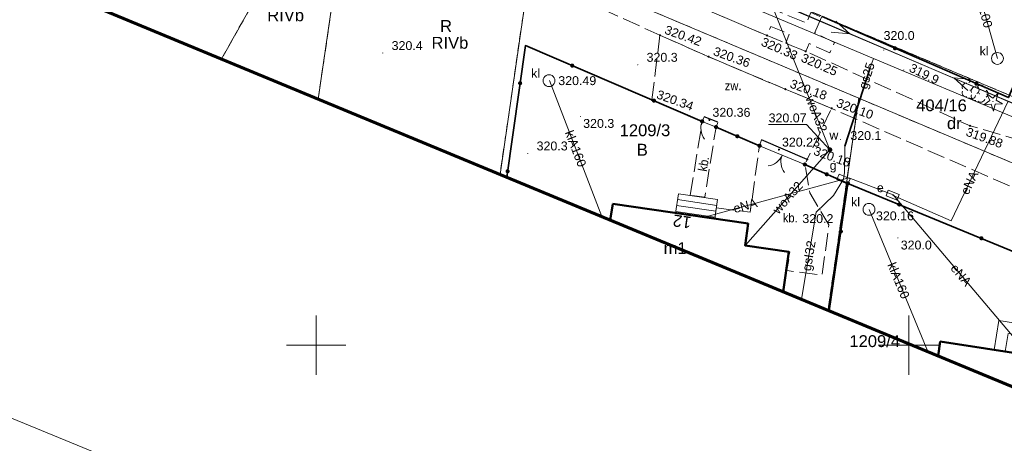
# Model space of a CAD drawing. Extents: x 6589191 to 6589689, y 5598567 to 5598886.
# Tile 4 of 12: x 6589325 to 6589408, y 5598692 to 5598727. Entities that reach past the tile are written whole.
import ezdxf
from ezdxf.enums import TextEntityAlignment as Align

# ---------------------------------------------------------------- set-up
doc = ezdxf.new("R2010")
doc.units = 0
doc.header["$LTSCALE"] = 0.5
for name, pattern in [('3 1', [4, 3, -1]), ('EGKK', [4, 3, -1]), ('PRZER1-1', [2, 1, -1]), ('PRZER3-1', [4, 3, -1])]:
    doc.linetypes.add(name, pattern=pattern)
doc.layers.get('0').update_dxf_attribs({"linetype": 'CONTINUOUS', "lineweight": 13})
doc.layers.get('Defpoints').update_dxf_attribs({"linetype": 'CONTINUOUS'})
for name, color, linetype, lineweight in [('-ZAKRES', 192, 'CONTINUOUS', 60), ('EGB', 7, 'CONTINUOUS', 20), ('EGBS', 7, 'CONTINUOUS', 18), ('EGBU', 7, 'CONTINUOUS', 50), ('EGBU_O', 7, 'CONTINUOUS', 50), ('EGDE', 7, 'CONTINUOUS', 18), ('EGDE_O', 7, 'CONTINUOUS', 18), ('EGPG', 7, 'CONTINUOUS', 18), ('GUPPRZ_O', 7, 'CONTINUOUS', 18), ('OTK', 7, 'CONTINUOUS', 20), ('OTK_O', 7, 'CONTINUOUS', 20), ('OTO', 7, 'CONTINUOUS', 20), ('OTOO', 7, 'CONTINUOUS', 35), ('OTRN', 7, 'CONTINUOUS', 13), ('OTRN_O', 7, 'CONTINUOUS', 13), ('OTRS', 7, 'CONTINUOUS', 20), ('OTRS_O', 7, 'CONTINUOUS', 20), ('PARSI', 7, 'CONTINUOUS', 20), ('SULO', 7, 'CONTINUOUS', 35)]:
    doc.layers.add(name, color=color, linetype=linetype, lineweight=lineweight)
for name, color, linetype, lineweight, true_color in [('EGKK', 7, 'PRZER3-1', 18, 0x24bc24), ('EGKK_O', 7, 'PRZER3-1', 18, 0x24bc24), ('EGUG', 7, 'PRZER1-1', 18, 0x008000), ('EGUG_O', 7, 'PRZER1-1', 18, 0x008000), ('OTZ', 7, 'CONTINUOUS', 18, 0x008000), ('SUEP', 1, 'CONTINUOUS', 18, 0xff0000), ('SUEP_O', 1, 'CONTINUOUS', 18, 0xff0000), ('SUES', 1, 'CONTINUOUS', 18, 0xff0000), ('SUES_O', 1, 'CONTINUOUS', 18, 0xff0000), ('SUGP', 7, 'CONTINUOUS', 18, 0xbfbf00), ('SUGP_O', 7, 'CONTINUOUS', 18, 0xbfbf00), ('SUGS', 7, 'CONTINUOUS', 18, 0xbfbf00), ('SUGS_O', 7, 'CONTINUOUS', 18, 0xbfbf00), ('SUKM', 7, 'CONTINUOUS', 18, 0x803300), ('SUKM_O', 7, 'CONTINUOUS', 18, 0x803300), ('SUKP', 7, 'CONTINUOUS', 18, 0x803300), ('SUKP_O', 7, 'CONTINUOUS', 18, 0x803300), ('SUWP', 5, 'CONTINUOUS', 18, 0x0000ff), ('SUWP_O', 5, 'CONTINUOUS', 18, 0x0000ff), ('SUWW', 5, 'CONTINUOUS', 18, 0x0000ff), ('SUWW_O', 5, 'CONTINUOUS', 18, 0x0000ff)]:
    doc.layers.add(name, color=color, linetype=linetype, lineweight=lineweight, true_color=true_color)
doc.styles.add('BDOT', font='arial.ttf', dxfattribs={"width": 0.9})
doc.styles.add('GEO-INFO', font='arial.ttf')
doc.linetypes.add('OTOO', pattern='A,7.5,[30,msgB.shx,S=1.28,R=0,X=0,Y=0],7.5', length=15)

# ---------------------------------------------------------------- blocks, each defined once
blk = doc.blocks.new('KOLO')
blk.add_hatch(color=0).paths.add_polyline_path([(-0.5, 0), (-0.482963, -0.12941), (-0.433013, -0.25), (-0.353553, -0.353553), (-0.25, -0.433013), (-0.12941, -0.482963), (0, -0.5), (0.12941, -0.482963), (0.25, -0.433013), (0.353553, -0.353553), (0.433013, -0.25), (0.482963, -0.12941), (0.5, 0), (0.482963, 0.12941), (0.433013, 0.25), (0.353553, 0.353553), (0.25, 0.433013), (0.12941, 0.482963), (0, 0.5), (-0.12941, 0.482963), (-0.25, 0.433013), (-0.353553, 0.353553), (-0.433013, 0.25), (-0.482963, 0.12941)])
blk = doc.blocks.new('SUEP1')
at = {"color": 0}
blk.add_lwpolyline([(-1.5, -1), (1.5, 0), (-1.5, 1)], dxfattribs=at)
blk = doc.blocks.new('OKRAG_PELNY')
at = {"color": 0}
blk.add_lwpolyline([(0, 0.5), (0.12941, 0.482963), (0.25, 0.433013), (0.353553, 0.353553), (0.433013, 0.25), (0.482963, 0.12941), (0.5, 0), (0.482963, -0.12941), (0.433013, -0.25), (0.353553, -0.353553), (0.25, -0.433013), (0.12941, -0.482963), (0, -0.5), (-0.12941, -0.482963), (-0.25, -0.433013), (-0.353553, -0.353553), (-0.433013, -0.25), (-0.482963, -0.12941), (-0.5, 0), (-0.482963, 0.12941), (-0.433013, 0.25), (-0.353553, 0.353553), (-0.25, 0.433013), (-0.12941, 0.482963)], close=True, dxfattribs=at)
blk = doc.blocks.new('SZAFA1')
at = {"color": 0}
blk.add_lwpolyline([(-1, -0.5), (-1, 0.5), (1, 0.5), (1, -0.5)], close=True, dxfattribs=at)
blk = doc.blocks.new('EPPGN')
blk.add_hatch(color=0).paths.add_polyline_path([(0, -0.09), (0.027812, -0.085595), (0.052901, -0.072812), (0.072812, -0.052901), (0.085595, -0.027812), (0.09, 0), (0.085595, 0.027812), (0.072812, 0.052901), (0.052901, 0.072812), (0.027812, 0.085595), (0, 0.09), (-0.027812, 0.085595), (-0.052901, 0.072812), (-0.072812, 0.052901), (-0.085595, 0.027812), (-0.09, 0), (-0.085595, -0.027812), (-0.072812, -0.052901), (-0.052901, -0.072812), (-0.027812, -0.085595)])
blk = doc.blocks.new('OTZL')
at = {"layer": 'OTZ', "color": 0, "lineweight": 18, "const_width": 0.1}
blk.add_lwpolyline([(-0.05, 0, 1), (0.05, 0, 1)], format="xyb", close=True, dxfattribs=at)
at = {"layer": 'OTZ', "color": 0, "lineweight": 18}
for centre, start, end in [((-0.647213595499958, 0.4702282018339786), 83.99999999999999, 204), ((0.247213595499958, 0.7608452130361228), 12, 132), ((0.8, 0), 300.0000000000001, 59.99999999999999), ((-0.647213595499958, -0.4702282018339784), 156, 275.9999999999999), ((0.2472135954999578, -0.7608452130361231), 227.9999999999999, 348)]:
    blk.add_arc(centre, 0.7, start, end, dxfattribs=at)
blk = doc.blocks.new('OTZG')
at = {"layer": 'OTZ', "color": 0, "lineweight": 18}
for p, q in [((-1.526718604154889, -0.5971666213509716, 0.5), (-0.5471459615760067, 0.1405727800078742, 0.5)), ((-1.039721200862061, 1.267461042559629, 0.5), (-0.03538474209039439, 0.5638061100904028, 0.5)), ((-0.5471459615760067, 0.1405727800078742, 0.5), (-1.039721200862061, 1.267461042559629, 0.5)), ((-0.03538474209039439, 0.5638061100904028, 0.5), (0.8841355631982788, 1.3805006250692, 0.5)), ((0.8841355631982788, 1.3805006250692, 0.5), (0.5252769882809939, 0.20787855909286, 0.5)), ((0.5252769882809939, 0.20787855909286, 0.5), (1.586147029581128, -0.4142647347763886, 0.5)), ((-0.3027700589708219, -0.4769273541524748, 0.5), (-1.526718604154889, -0.5971666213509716, 0.5)), ((0.09615721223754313, -1.636530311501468, 0.5), (-0.3027700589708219, -0.4769273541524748, 0.5)), ((0.3600237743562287, -0.435330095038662, 0.5), (0.09615721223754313, -1.636530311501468, 0.5)), ((1.586147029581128, -0.4142647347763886, 0.5), (0.3600237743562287, -0.435330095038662, 0.5))]:
    blk.add_line(p, q, dxfattribs=at)
at = {"layer": 'OTZ', "color": 0, "lineweight": 18, "const_width": 0.1}
blk.add_lwpolyline([(-0.05, 0, 1), (0.05, 0, 1)], format="xyb", close=True, dxfattribs=at)
blk = doc.blocks.new('OTRS')
at = {"layer": 'OTRS', "color": 1, "lineweight": -3, "const_width": 0.18}
blk.add_lwpolyline([(-0.08999999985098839, 0, 1), (0.08999999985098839, 0, 1)], format="xyb", close=True, dxfattribs=at)
at = {"layer": 'OTRS_O', "color": 0, "style": 'BDOT'}
blk.add_attdef('RZEDNA', (0.5138805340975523, 0.5151789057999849), '', height=1.5, dxfattribs=at)
blk = doc.blocks.new('oto')
at = {"layer": 'OTO', "color": 0, "const_width": 0.35}
blk.add_lwpolyline([(-0.175, 0, 1), (0.175, 0, 1)], format="xyb", close=True, dxfattribs=at)
blk = doc.blocks.new('OTOB')
at = {"layer": 'OTO', "color": 0, "lineweight": 18}
for centre, start, end in [((-0.0004391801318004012, 2.999999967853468), 209.9347383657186, 270.0083877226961), ((0.0182178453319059, -2.99994468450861), 90.34793735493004, 149.9343101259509)]:
    blk.add_arc(centre, 3, start, end, dxfattribs=at)
blk = doc.blocks.new('OTOFP')
at = {"layer": 'OTO', "color": 0, "lineweight": 18}
blk.add_arc((5.51091059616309e-16, 3), 3, 270, 330.0000000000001, dxfattribs=at)
blk = doc.blocks.new('mzsk')
at = {"layer": 'PARSI', "color": 0}
for p, q in [((0, -5), (0, 5)), ((5, 0), (-5, 0))]:
    blk.add_line(p, q, dxfattribs=at)

msp = doc.modelspace()

# ---------------------------------------------------------------- linework, layer by layer
at = {"layer": '-ZAKRES'}
msp.add_lwpolyline([(6589657.889832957, 5598639.703909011), (6589229.72859401, 5598817.984721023), (6589214.489623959, 5598776.888272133), (6589638.27004498, 5598601.515391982)], close=True, dxfattribs=at)
at = {"color": 7, "linetype": 'Continuous', "lineweight": 13, "elevation": 100, "flags": 128}
for points in [[(6589400, 5598700.118588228), (6589400, 5598702.5)], [(6589400.286562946, 5598700), (6589402.5, 5598700)]]:
    msp.add_lwpolyline(points, dxfattribs=at)
at = {"layer": 'Defpoints', "lineweight": 18, "flags": 128}
msp.add_lwpolyline([(6589191.279130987, 5598748.499539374), (6589632.737161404, 5598567.10459339)], dxfattribs=at)
at = {"layer": 'EGB', "lineweight": 18}
for p, q in [((6589380.4755252, 5598712.260427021), (6589383.785648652, 5598711.77535786)), ((6589380.328575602, 5598711.271281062), (6589383.635164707, 5598710.78672983)), ((6589380.402050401, 5598711.765854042), (6589383.71040668, 5598711.281043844))]:
    msp.add_line(p, q, dxfattribs=at)
at = {"layer": 'EGB', "lineweight": 18, "flags": 128}
msp.add_lwpolyline([(6589380.308398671, 5598711.135466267), (6589380.549, 5598712.755), (6589383.860890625, 5598712.269671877), (6589383.614712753, 5598710.65236749)], close=True, dxfattribs=at)
at = {"layer": 'EGBS', "color": 7, "linetype": 'Continuous', "lineweight": 18, "elevation": 10.18}
msp.add_lwpolyline([(6589407.2, 5598699.6), (6589407.58, 5598702.07), (6589412.37, 5598701.33), (6589411.99, 5598698.86), (6589411.05, 5598699), (6589411.29, 5598700.54), (6589408.37, 5598700.99), (6589408.13, 5598699.46)], close=True, dxfattribs=at)
at = {"layer": 'EGBU', "color": 7, "linetype": 'Continuous', "lineweight": 50, "elevation": 10.18}
for points in [[(6589374.809090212, 5598710.543332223), (6589375.01, 5598711.91)], [(6589375.01, 5598711.91), (6589386.43, 5598710.24), (6589386.19, 5598708.39), (6589389.88, 5598707.85), (6589389.402633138, 5598704.504092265)], [(6589402.46208567, 5598699.099704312), (6589402.65, 5598700.31)], [(6589402.65, 5598700.31), (6589414.1, 5598698.53), (6589413.83, 5598696.69), (6589417.52, 5598696.11), (6589417.041693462, 5598693.066231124)]]:
    msp.add_lwpolyline(points, dxfattribs=at)
at = {"layer": 'EGDE', "color": 7, "linetype": 'Continuous', "lineweight": 18, "elevation": 10.22}
for points in [[(6589388.804285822, 5598751.747656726), (6589380.81, 5598732.72), (6589408.45, 5598721.08), (6589416.499312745, 5598740.215805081)], [(6589352.83, 5598739.08), (6589350.168565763, 5598720.740310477)], [(6589365.509596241, 5598714.391738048), (6589368.13, 5598732.46), (6589352.83, 5598739.08), (6589350.168565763, 5598720.740310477)], [(6589395.77, 5598720.81), (6589368.13, 5598732.46), (6589365.509596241, 5598714.391738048)], [(6589393.181759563, 5598702.940177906), (6589395.77, 5598720.81)], [(6589423.43, 5598709.17), (6589420.11, 5598710.56), (6589395.77, 5598720.81), (6589393.181759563, 5598702.940177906)]]:
    msp.add_lwpolyline(points, dxfattribs=at)
msp.add_lwpolyline([(6589352.83, 5598739.08), (6589368.13, 5598732.46), (6589395.77, 5598720.81), (6589420.11, 5598710.56), (6589423.43, 5598709.17), (6589425.19, 5598708.43), (6589444.18, 5598700.48), (6589451.09, 5598697.59), (6589463.28, 5598692.49), (6589482.19, 5598684.58), (6589489.46, 5598681.53), (6589491.39, 5598686.15), (6589463.75, 5598697.79), (6589436.1, 5598709.44), (6589408.45, 5598721.08), (6589380.81, 5598732.72), (6589353.16, 5598744.37)], close=True, dxfattribs=at)
at = {"layer": 'EGKK', "linetype": 'EGKK', "lineweight": 18, "ltscale": 0.5, "elevation": 10.06}
for points in [[(6589342.008294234, 5598724.117272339), (6589350.85746084, 5598739.8219395), (6589332.80714131, 5598746.61128251), (6589313.78275108, 5598755.36635217), (6589311.082301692, 5598736.915363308)], [(6589350.168565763, 5598720.740310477), (6589352.83, 5598739.08), (6589350.85746084, 5598739.8219395), (6589342.008294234, 5598724.117272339)], [(6589350.168565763, 5598720.740310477), (6589352.83, 5598739.08), (6589368.13, 5598732.46), (6589365.509596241, 5598714.391738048)]]:
    msp.add_lwpolyline(points, dxfattribs=at)
at = {"layer": 'EGUG', "linetype": 'EGKK', "lineweight": 18, "ltscale": 0.5, "elevation": 10.08}
for points in [[(6589350.168565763, 5598720.740310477), (6589352.83, 5598739.08), (6589350.85746084, 5598739.8219395), (6589332.80714131, 5598746.61128251), (6589313.78275108, 5598755.36635217), (6589311.082301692, 5598736.915363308)], [(6589380.81, 5598732.72), (6589408.45, 5598721.08), (6589416.499312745, 5598740.215805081)], [(6589350.168565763, 5598720.740310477), (6589352.83, 5598739.08), (6589368.13, 5598732.46), (6589365.509596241, 5598714.391738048)], [(6589393.181759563, 5598702.940177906), (6589395.77, 5598720.81), (6589368.13, 5598732.46), (6589365.509596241, 5598714.391738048)], [(6589423.43, 5598709.17), (6589420.11, 5598710.56), (6589395.77, 5598720.81), (6589393.181759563, 5598702.940177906)]]:
    msp.add_lwpolyline(points, dxfattribs=at)
msp.add_lwpolyline([(6589436.1, 5598709.44), (6589463.75, 5598697.79), (6589491.39, 5598686.15), (6589489.46, 5598681.53), (6589482.19, 5598684.58), (6589463.28, 5598692.49), (6589451.09, 5598697.59), (6589444.18, 5598700.48), (6589425.19, 5598708.43), (6589423.43, 5598709.17), (6589420.11, 5598710.56), (6589395.77, 5598720.81), (6589368.13, 5598732.46), (6589352.83, 5598739.08), (6589353.16, 5598744.37), (6589380.81, 5598732.72), (6589408.45, 5598721.08)], close=True, dxfattribs=at)
at = {"layer": 'GUPPRZ_O', "color": 7, "linetype": 'Continuous', "lineweight": 9, "elevation": 10.8, "flags": 128}
msp.add_lwpolyline([(6589388.16372199, 5598718.599770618), (6589391.366903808, 5598718.599770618), (6589393.34, 5598716.47)], dxfattribs=at)
at = {"layer": 'OTK', "linetype": '3 1', "lineweight": 18, "flags": 128}
for points in [[(6589229.915, 5598785.017), (6589233.074, 5598786.276), (6589235.602, 5598786.053), (6589245.463, 5598782.544), (6589251.44, 5598780.319), (6589259.341, 5598777.132), (6589273.734, 5598771.245), (6589279.644, 5598768.925), (6589291.511, 5598764.019), (6589301.492, 5598759.939), (6589307.239, 5598757.616), (6589319.18, 5598752.52), (6589328.808, 5598748.111), (6589334.381, 5598745.726), (6589346.144, 5598740.689), (6589355.347, 5598736.753), (6589361.948, 5598733.833), (6589378.996, 5598726.118), (6589383.094, 5598724.311), (6589389.572, 5598721.571), (6589393.485, 5598719.95), (6589410.864, 5598712.386), (6589418.881, 5598709.115), (6589435.823, 5598702.796), (6589439.961, 5598701.135), (6589445.524, 5598699.028), (6589447.411, 5598698.44), (6589458.486, 5598694.41), (6589465.74, 5598690.962310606), (6589469.297, 5598689.193), (6589473.724, 5598686.697), (6589478.254, 5598683.345), (6589480.509, 5598680.026), (6589481.302, 5598676.197), (6589481.208, 5598670.016), (6589484.282, 5598669.992), (6589484.302, 5598672.2), (6589486.242, 5598675.747), (6589489.231, 5598678.716), (6589490.844, 5598679.406), (6589495.405, 5598678.684), (6589501.856, 5598676.785), (6589509.173, 5598674.188), (6589523.05, 5598668.747), (6589528.527, 5598666.317), (6589534.45, 5598663.868), (6589540.181, 5598660.966), (6589544.399, 5598658.387), (6589549.08, 5598653.926), (6589554.657, 5598651.058), (6589562.247, 5598647.92), (6589564.28, 5598651.186), (6589568.699, 5598650.051), (6589572.94, 5598648.91), (6589575.788, 5598648.948), (6589578.262, 5598649.862), (6589581.694, 5598653.017), (6589583.732, 5598656.161), (6589586.11, 5598662.887), (6589583.958065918, 5598663.481263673), (6589583.287, 5598660.363), (6589581.51, 5598656.254), (6589578.633, 5598652.972), (6589575.396, 5598651.455), (6589572.397, 5598651.723), (6589558.426, 5598657.629), (6589557.567, 5598658.009), (6589554.259, 5598659.337), (6589550.408, 5598660.918), (6589546.428, 5598662.321), (6589540.98, 5598664.469), (6589530.557, 5598668.746), (6589529.203, 5598669.221), (6589526.235, 5598670.485), (6589522.254, 5598672.193), (6589509.653, 5598677.144), (6589498.489, 5598681.933), (6589494.612, 5598683.419), (6589487.681, 5598686.234), (6589474.48, 5598691.401), (6589470.701, 5598692.908), (6589466.849, 5598694.544), (6589457.895, 5598698.083), (6589446.743, 5598702.664), (6589441.216, 5598704.868), (6589418.41, 5598713.614), (6589414.815, 5598715.084), (6589410.941, 5598716.793), (6589405.157, 5598718.486), (6589391.297421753, 5598724.757273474), (6589388.03, 5598726.098), (6589380.251, 5598729.408), (6589373.555, 5598732.528), (6589364.06, 5598736.773), (6589358.707556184, 5598739.094264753), (6589354.869, 5598740.758), (6589345.353, 5598745.174), (6589336.420377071, 5598749.346823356), (6589332.262, 5598751.197), (6589328.662, 5598752.657), (6589321.042, 5598755.958), (6589308.727290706, 5598761.232678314), (6589304.845903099, 5598762.833612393), (6589300.834, 5598764.467), (6589281.332, 5598772.867), (6589264.712, 5598779.738), (6589253.321399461, 5598784.657398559), (6589250.479, 5598785.909), (6589245.471, 5598788.017), (6589235.883, 5598791.827), (6589233.621, 5598792.335), (6589231.237, 5598793.998)], [(6589392.634, 5598727.634), (6589392.056908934, 5598726.340230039), (6589393.722, 5598725.494), (6589393.327, 5598724.629), (6589391.583, 5598725.42), (6589391.297421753, 5598724.757273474), (6589389.617218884, 5598725.437431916), (6589389.921, 5598726.228), (6589388.349735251, 5598726.858708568), (6589388.03, 5598726.098), (6589380.251, 5598729.408), (6589381.602785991, 5598732.346597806), (6589384.027, 5598731.326), (6589383.661, 5598730.465), (6589387.486, 5598728.756), (6589391.366882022, 5598727.130067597), (6589391.734, 5598728.022666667)], [(6589378.996, 5598726.118), (6589378.313898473, 5598720.670125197), (6589382.559334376, 5598718.855440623), (6589382.73528563, 5598719.243080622), (6589383.889366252, 5598718.785659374), (6589383.72721875, 5598718.376996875), (6589387.396, 5598716.809), (6589387.57, 5598717.31), (6589391.421, 5598715.651), (6589393.485, 5598719.95), (6589389.572, 5598721.571), (6589383.094, 5598724.311)], [(6589381.56, 5598712.64), (6589382.559334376, 5598718.855440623), (6589382.73528563, 5598719.243080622), (6589383.889366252, 5598718.785659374), (6589383.72721875, 5598718.376996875), (6589382.784, 5598712.468)], [(6589383.753410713, 5598711.56369866), (6589386.611, 5598711.202), (6589387.396, 5598716.809), (6589387.57, 5598717.31), (6589391.421, 5598715.651), (6589391.22, 5598715.224), (6589391.643, 5598712.847), (6589393.246, 5598710.132), (6589392.678, 5598705.903), (6589389.712297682, 5598706.287304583), (6589389.957388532, 5598707.849711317), (6589386.204924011, 5598708.402977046), (6589386.438412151, 5598710.236231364), (6589383.614712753, 5598710.65236749)]]:
    msp.add_lwpolyline(points, close=True, dxfattribs=at)
at = {"layer": 'OTK', "lineweight": 25, "flags": 128}
for points in [[(6589383.889366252, 5598718.785659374), (6589382.73528563, 5598719.243080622)], [(6589391.421, 5598715.651), (6589387.57, 5598717.31)]]:
    msp.add_lwpolyline(points, dxfattribs=at)
at = {"layer": 'OTO', "linetype": 'OTOO', "lineweight": 35, "flags": 128}
for points in [[(6589378.313898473, 5598720.670125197), (6589382.559334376, 5598718.855440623)], [(6589387.396, 5598716.809), (6589383.72721875, 5598718.376996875)]]:
    msp.add_lwpolyline(points, dxfattribs=at)
at = {"layer": 'OTO', "lineweight": 18}
for points in [[(6589382.559334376, 5598718.855440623), (6589383.72721875, 5598718.376996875)], [(6589387.396, 5598716.809), (6589391.22, 5598715.224)]]:
    msp.add_lwpolyline(points, dxfattribs=at)
at = {"layer": 'OTOO', "color": 7, "linetype": 'Continuous', "lineweight": 35, "elevation": 10.18}
for points in [[(6589392.69, 5598727.69), (6589408.39, 5598720.86), (6589416.518589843, 5598740.207778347)], [(6589382.559334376, 5598718.855440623), (6589367.65, 5598725.25), (6589366.073750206, 5598714.15827444)], [(6589383.72721875, 5598718.376996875), (6589387.396, 5598716.809)], [(6589394.86, 5598713.63), (6589391.22, 5598715.224)], [(6589394.86, 5598713.63), (6589393.270613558, 5598702.903407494)], [(6589410.425050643, 5598707.221386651), (6589394.86, 5598713.63)]]:
    msp.add_lwpolyline(points, dxfattribs=at)
at = {"layer": 'SUEP', "linetype": 'Continuous', "lineweight": 18, "elevation": 10.14}
for points in [[(6589491.72, 5598686.76), (6589464.6, 5598697.82), (6589436.83, 5598709.22), (6589408.38, 5598720.56), (6589381.22, 5598732.12), (6589352.93, 5598743.89), (6589325.4, 5598755.46), (6589297.83, 5598767.14), (6589270.09, 5598778.92)], [(6589408.38, 5598720.56), (6589403.56, 5598710.48), (6589398.63, 5598712.64)], [(6589398.67, 5598712.67), (6589394.92, 5598714.1), (6589382.759524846, 5598710.776750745)], [(6589398.67, 5598712.67), (6589410.119641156, 5598699.148780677)]]:
    msp.add_lwpolyline(points, dxfattribs=at)
at = {"layer": 'SUGP', "linetype": 'Continuous', "lineweight": 18, "elevation": 10.14}
for points in [[(6589381.88, 5598729.44), (6589382.1, 5598729.98), (6589382.49, 5598730.23), (6589383.22, 5598729.96), (6589397.02, 5598724.16), (6589408.69, 5598719.27), (6589423.77, 5598712.95), (6589436.59, 5598707.21), (6589450.76, 5598701.65), (6589465.26, 5598695.62), (6589487.64, 5598686.6)], [(6589397.02, 5598724.16), (6589396.73, 5598723.36), (6589394.59, 5598716.76), (6589394.58, 5598714.56)], [(6589394.58, 5598714.56), (6589394.48, 5598713.99)], [(6589394.48, 5598713.99), (6589393.64, 5598712.6), (6589392.17, 5598711.2), (6589390.947465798, 5598703.86479479)]]:
    msp.add_lwpolyline(points, dxfattribs=at)
at = {"layer": 'SUKP', "linetype": 'Continuous', "lineweight": 18, "elevation": 10.14}
for points in [[(6589403.52586157, 5598734.56712412), (6589405.13, 5598732.48), (6589407.47, 5598724.16)], [(6589369.67, 5598722.29), (6589374.107294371, 5598710.833756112)], [(6589396.65, 5598711.43), (6589401.610653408, 5598699.45205218)]]:
    msp.add_lwpolyline(points, dxfattribs=at)
at = {"layer": 'SULO', "color": 7, "linetype": 'Continuous', "lineweight": 35, "elevation": 10.12}
msp.add_lwpolyline([(6589396.73, 5598723.36), (6589394.59, 5598716.76)], dxfattribs=at)
at = {"layer": 'SUWP', "linetype": 'Continuous', "lineweight": 18, "elevation": 10.14}
for points in [[(6589253.22, 5598785.73), (6589277.85, 5598774.7), (6589305.68, 5598763.18), (6589333.37, 5598751.53), (6589359.97, 5598740.62), (6589388, 5598729.29), (6589388.23, 5598729.19), (6589415.26, 5598717.58), (6589415.67, 5598717.4), (6589435.86, 5598708.72), (6589442.31, 5598706.13), (6589442.99, 5598705.83), (6589465.95, 5598696.55), (6589470.91, 5598694.52), (6589498.32, 5598683.33), (6589525.99, 5598672.2), (6589542.2, 5598665.66), (6589576.49, 5598651.09), (6589576.15, 5598648.12), (6589573.418573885, 5598628.352850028)], [(6589393.34, 5598716.47), (6589388.23, 5598729.19)], [(6589386.19, 5598708.39), (6589393.34, 5598716.47)]]:
    msp.add_lwpolyline(points, dxfattribs=at)

# ---------------------------------------------------------------- block references
at = {"layer": 'EGPG', "color": 7, "lineweight": 18, "xscale": 0.5, "yscale": 0.5}
msp.add_blockref('EPPGN', (6589395.77, 5598720.81, 10.24), dxfattribs=at)
at = {"layer": 'OTO', "lineweight": 18, "xscale": 0.5, "yscale": 0.5, "zscale": 0.5}
for name, p, rotation in [('OTOFP', (6589382.559334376, 5598718.855440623), 247.7227039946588), ('OTOB', (6589389.308, 5598716.0165), 67.48660694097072)]:
    msp.add_blockref(name, p, dxfattribs=dict(at, rotation=rotation))
for p in [(6589382.559334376, 5598718.855440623), (6589383.72721875, 5598718.376996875), (6589387.396, 5598716.809), (6589391.22, 5598715.224)]:
    msp.add_blockref('oto', p, dxfattribs=at)
at = {"layer": 'OTOO', "color": 7, "lineweight": 35, "xscale": 0.35, "yscale": 0.35}
for p in [(6589398.820126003, 5598725.023199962, 10.18), (6589371.596341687, 5598723.559838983, 10.18), (6589367.198792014, 5598722.074947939, 10.18), (6589405.697524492, 5598722.031312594, 10.18), (6589378.49064289, 5598720.607109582, 10.18), (6589385.525, 5598717.605, 10.18), (6589366.143565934, 5598714.649552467, 10.18), (6589393.07, 5598714.399999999, 10.18), (6589394.86, 5598713.63, 10.18), (6589394.86, 5598713.63, 10.18), (6589394.86, 5598713.63, 10.18), (6589399.181259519, 5598711.854899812, 10.18), (6589394.258938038, 5598709.573499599, 10.18), (6589406.118740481, 5598709.005100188, 10.18)]:
    msp.add_blockref('KOLO', p, dxfattribs=at)
at = {"layer": 'OTRN', "color": 7, "lineweight": 13, "xscale": 0.09, "yscale": 0.09}
for p in [(6589355.61, 5598724.62, 10.08), (6589397.88, 5598724.87, 10.08), (6589377.12, 5598723.63, 10.08), (6589399.57, 5598723.19, 10.08), (6589394.22, 5598717.33, 10.08), (6589367.84, 5598716.16, 10.08)]:
    msp.add_blockref('KOLO', p, dxfattribs=at)
at = {"layer": 'OTRN', "color": 7, "lineweight": 13, "xscale": 0.09, "yscale": 0.09, "rotation": 269.9999974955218}
for p in [(6589372.29, 5598719.28, 10.08), (6589392.52, 5598711.4, 10.08), (6589399.08, 5598709.03, 10.08)]:
    msp.add_blockref('KOLO', p, dxfattribs=at)
at = {"layer": 'OTRS'}
ref = msp.add_blockref('OTRS', (6589378.996, 5598726.118, 320.421), dxfattribs=dict(at, xscale=0.5, yscale=0.5, zscale=0.5))
ref.add_attrib('RZEDNA', '320.42', (6589379.324944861, 5598726.27345387, 320.421), dxfattribs={"layer": 'OTRS_O', "color": 0, "height": 0.7499999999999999, "rotation": 340.2223486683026, "style": 'BDOT'})
ref = msp.add_blockref('OTRS', (6589388.03, 5598726.098, 320.327), dxfattribs=dict(at, xscale=0.5, yscale=0.5, zscale=0.5))
ref.add_attrib('RZEDNA', '320.33', (6589387.460074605, 5598725.278532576, 320.327), dxfattribs={"layer": 'OTRS_O', "color": 0, "height": 0.7500000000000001, "rotation": 336.764308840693, "style": 'BDOT'})
ref = msp.add_blockref('OTRS', (6589383.094, 5598724.311, 320.362), dxfattribs=dict(at, xscale=0.5, yscale=0.5, zscale=0.5))
ref.add_attrib('RZEDNA', '320.36', (6589383.422944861, 5598724.46645387, 320.362), dxfattribs={"layer": 'OTRS_O', "color": 0, "height": 0.7499999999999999, "rotation": 340.2223486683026, "style": 'BDOT'})
ref = msp.add_blockref('OTRS', (6589391.297421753, 5598724.757273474, 320.25), dxfattribs=dict(at, xscale=0.5, yscale=0.5, zscale=0.5))
ref.add_attrib('RZEDNA', '320.25', (6589390.82930722, 5598723.932438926, 320.25), dxfattribs={"layer": 'OTRS_O', "color": 0, "height": 0.7500000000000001, "rotation": 336.764308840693, "style": 'BDOT'})
ref = msp.add_blockref('OTRS', (6589389.572, 5598721.571, 320.176), dxfattribs=dict(at, xscale=0.5, yscale=0.5, zscale=0.5))
ref.add_attrib('RZEDNA', '320.18', (6589389.900944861, 5598721.726453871, 320.176), dxfattribs={"layer": 'OTRS_O', "color": 0, "height": 0.7499999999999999, "rotation": 340.2223486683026, "style": 'BDOT'})
ref = msp.add_blockref('OTRS', (6589378.313898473, 5598720.670125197, 320.336), dxfattribs=dict(at, xscale=0.5, yscale=0.5, zscale=0.5))
ref.add_attrib('RZEDNA', '320.34', (6589378.642843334, 5598720.825579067, 320.336), dxfattribs={"layer": 'OTRS_O', "color": 0, "height": 0.7499999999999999, "rotation": 340.2223486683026, "style": 'BDOT'})
at = {"layer": 'OTRS', "xscale": 0.5, "yscale": 0.5, "zscale": 0.5}
for p, values in [((6589383.171, 5598718.986, 320.356), {'RZEDNA': '320.36'}), ((6589389.034, 5598716.479, 320.23), {'RZEDNA': '320.23'})]:
    msp.add_blockref('OTRS', p, dxfattribs=at).add_auto_attribs(values)
at = {"layer": 'OTRS'}
ref = msp.add_blockref('OTRS', (6589393.485, 5598719.95, 320.096), dxfattribs=dict(at, xscale=0.5, yscale=0.5, zscale=0.5))
ref.add_attrib('RZEDNA', '320.10', (6589393.813944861, 5598720.10545387, 320.096), dxfattribs={"layer": 'OTRS_O', "color": 0, "height": 0.7499999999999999, "rotation": 340.2223486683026, "style": 'BDOT'})
ref = msp.add_blockref('OTRS', (6589405.157, 5598718.486, 319.876), dxfattribs=dict(at, xscale=0.5, yscale=0.5, zscale=0.5))
ref.add_attrib('RZEDNA', '319.88', (6589404.743727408, 5598717.672822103, 319.876), dxfattribs={"layer": 'OTRS_O', "color": 0, "height": 0.7499999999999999, "rotation": 340.2223486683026, "style": 'BDOT'})
ref = msp.add_blockref('OTRS', (6589391.421, 5598715.651, 320.182), dxfattribs=dict(at, xscale=0.5, yscale=0.5, zscale=0.5))
ref.add_attrib('RZEDNA', '320.18', (6589391.888115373, 5598716.071945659, 320.182), dxfattribs={"layer": 'OTRS_O', "color": 0, "height": 0.7499999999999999, "rotation": 340.2223486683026, "style": 'BDOT'})
at = {"layer": 'OTZ', "lineweight": 18, "xscale": 0.5, "yscale": 0.5, "zscale": 0.5}
for name, p in [('OTZL', (6589405.167410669, 5598721.496367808, 319.905)), ('OTZL', (6589405.933410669, 5598721.193367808, 319.873)), ('OTZG', (6589407.093, 5598720.539, 320.416))]:
    msp.add_blockref(name, p, dxfattribs=at)
at = {"layer": 'PARSI', "xscale": 0.5, "yscale": 0.5, "zscale": 0.5}
for p in [(6589350, 5598700), (6589400, 5598700)]:
    msp.add_blockref('mzsk', p, dxfattribs=at)
at = {"layer": 'SUEP', "lineweight": 18, "xscale": 0.5, "yscale": 0.5}
for p, rotation in [((6589394.331759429, 5598726.539295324, 10.15), 336.9441388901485), ((6589404.469475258, 5598722.224420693, 10.15), 156.9441388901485)]:
    msp.add_blockref('SUEP1', p, dxfattribs=dict(at, rotation=rotation))
at = {"layer": 'SUES', "lineweight": 18, "xscale": 0.5, "yscale": 0.5, "rotation": 338.4134791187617}
msp.add_blockref('SZAFA1', (6589398.63, 5598712.64, 10.16), dxfattribs=at)
at = {"layer": 'SUGS', "lineweight": 18, "xscale": 0.5, "yscale": 0.5, "rotation": 337.1236593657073}
msp.add_blockref('SZAFA1', (6589394.48, 5598713.99, 10.16), dxfattribs=at)
at = {"layer": 'SUKM', "lineweight": 18}
for p in [(6589407.47, 5598724.16, 10.16), (6589369.64, 5598722.29, 10.16), (6589396.63, 5598711.44, 10.16)]:
    msp.add_blockref('OKRAG_PELNY', p, dxfattribs=at)
at = {"layer": 'SUWW', "lineweight": 18, "xscale": 0.4, "yscale": 0.4, "rotation": 269.9999974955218}
msp.add_blockref('KOLO', (6589393.34, 5598716.47, 10.16), dxfattribs=at)

# ---------------------------------------------------------------- texts
at = {"layer": 'EGBU_O', "color": 7, "linetype": 'Continuous', "lineweight": 0, "style": 'GEO-INFO'}
msp.add_text('12', height=1, rotation=171.6803399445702, dxfattribs=at).set_placement((6589380.796372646, 5598709.915995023, 10.8), align=Align.TOP_CENTER)
msp.add_text('m1', height=1, dxfattribs=at).set_placement((6589380.276928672, 5598708.175191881, 10.8), align=Align.MIDDLE_CENTER)
at = {"layer": 'EGDE_O', "color": 7, "linetype": 'Continuous', "lineweight": 0, "style": 'GEO-INFO'}
for s, p in [('404/16', (6589402.751061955, 5598720.22817302, 10.81)), ('1209/3', (6589377.734657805, 5598718.128054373, 10.81)), ('1209/4', (6589397.11544721, 5598700.3560679, 10.81))]:
    msp.add_text(s, height=1, dxfattribs=at).set_placement(p, align=Align.MIDDLE)
at = {"layer": 'EGKK_O', "linetype": 'Continuous', "lineweight": 0, "style": 'GEO-INFO'}
for p in [(6589347.419147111, 5598727.799022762, 10.8), (6589361.276520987, 5598725.481013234, 10.8)]:
    msp.add_text('RIVb', height=1, dxfattribs=at).set_placement(p, align=Align.MIDDLE_CENTER)
at = {"layer": 'EGUG_O', "linetype": 'Continuous', "lineweight": 0, "style": 'GEO-INFO'}
msp.add_text('R', height=1, dxfattribs=at).set_placement((6589360.950014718, 5598726.892575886, 10.8), align=Align.MIDDLE_CENTER)
for s, p in [('dr', (6589403.832297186, 5598718.720914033, 10.8)), ('B', (6589377.509490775, 5598716.469217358, 10.8))]:
    msp.add_text(s, height=1, dxfattribs=at).set_placement(p, align=Align.MIDDLE)
at = {"layer": 'OTK_O', "char_height": 0.75, "attachment_point": 5, "style": 'BDOT'}
for s, insert in [('zw.', (6589385.172097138, 5598721.861751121)), ('kb.', (6589389.989251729, 5598710.720292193))]:
    msp.add_mtext(s, dxfattribs=dict(at, insert=insert))
at = {"layer": 'OTK_O', "insert": (6589382.682566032, 5598715.273527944), "char_height": 0.75, "attachment_point": 5, "rotation": 80.27242143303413, "style": 'BDOT'}
msp.add_mtext('kb.', dxfattribs=at)
at = {"layer": 'OTRN_O', "color": 7, "linetype": 'Continuous', "lineweight": 0, "style": 'GEO-INFO'}
for s, p in [('320.0', (6589397.86451678, 5598725.71907382, 10.8)), ('320.4', (6589356.36, 5598724.87, 10.8)), ('320.3', (6589377.87, 5598723.88, 10.8)), ('320.1', (6589395.05926775, 5598717.286097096, 10.8)), ('320.3', (6589368.59, 5598716.41, 10.8))]:
    msp.add_text(s, height=0.75, dxfattribs=at).set_placement(p)
msp.add_text('319.9', height=0.75, rotation=333.7704121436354, dxfattribs=at).set_placement((6589399.95389933, 5598723.10718121, 10.8))
for s, p in [('320.3', (6589372.52, 5598719.06, 10.8)), ('320.2', (6589391.010407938, 5598711.036387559, 10.8)), ('320.0', (6589399.31, 5598708.81, 10.8))]:
    msp.add_text(s, height=0.75, dxfattribs=at).set_placement(p, align=Align.TOP_LEFT)
at = {"layer": 'SUEP_O', "linetype": 'Continuous', "lineweight": 0, "style": 'GEO-INFO'}
for rotation, p in [(64.44405423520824, (6589405.10464467, 5598713.68119748, 10.8)), (15.29999621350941, (6589386.190065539, 5598711.746896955, 10.8)), (310.2999953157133, (6589404.4, 5598705.91, 10.8))]:
    msp.add_text('eNA', height=0.75, rotation=rotation, dxfattribs=at).set_placement(p, align=Align.MIDDLE)
at = {"layer": 'SUES_O', "linetype": 'Continuous', "lineweight": 0, "style": 'GEO-INFO'}
msp.add_text('e', height=0.75, dxfattribs=at).set_placement((6589397.88, 5598712.89, 10.8), align=Align.RIGHT)
at = {"layer": 'SUGP_O', "linetype": 'Continuous', "lineweight": 0, "style": 'GEO-INFO'}
msp.add_text('gs25', height=0.75, rotation=72.03509915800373, dxfattribs=at).set_placement((6589396.53309146, 5598722.67927439, 10.8), align=Align.MIDDLE)
msp.add_text('gsI32', height=0.75, rotation=80.53767778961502, dxfattribs=at).set_placement((6589391.558732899, 5598707.532397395, 10.8), align=Align.MIDDLE_CENTER)
at = {"layer": 'SUGS_O', "linetype": 'Continuous', "lineweight": 0, "style": 'GEO-INFO'}
msp.add_text('g', height=0.75, dxfattribs=at).set_placement((6589393.90411033, 5598714.77362806, 10.8), align=Align.RIGHT)
at = {"layer": 'SUKM_O', "linetype": 'Continuous', "lineweight": 0, "style": 'GEO-INFO'}
for p in [(6589406.72, 5598724.41, 10.8), (6589368.89, 5598722.54, 10.8), (6589395.88, 5598711.69, 10.8)]:
    msp.add_text('kl', height=0.75, dxfattribs=at).set_placement(p, align=Align.RIGHT)
msp.add_text('320.16', height=0.75, dxfattribs=at).set_placement((6589397.224683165, 5598710.896003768, 10.8), align=Align.MIDDLE_LEFT)
at = {"layer": 'SUKP', "linetype": 'Continuous', "lineweight": 18, "style": 'GEO-INFO'}
msp.add_text('320.49', height=0.75, dxfattribs=at).set_placement((6589370.42, 5598722.29, 10.8), align=Align.MIDDLE_LEFT)
at = {"layer": 'SUKP_O', "linetype": 'Continuous', "lineweight": 0, "style": 'GEO-INFO'}
msp.add_text('klA100', height=0.75, rotation=285.7086378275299, dxfattribs=at).set_placement((6589406.3, 5598728.32, 10.8), align=Align.MIDDLE)
for rotation, p in [(291.1726517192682, (6589371.888647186, 5598716.561878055, 10.8)), (292.4968355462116, (6589399.130326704, 5598705.44102609, 10.8))]:
    msp.add_text('klA160', height=0.75, rotation=rotation, dxfattribs=at).set_placement(p, align=Align.MIDDLE_CENTER)
at = {"layer": 'SUWP_O', "linetype": 'Continuous', "lineweight": 0, "style": 'GEO-INFO'}
for rotation, p in [(291.9000018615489, (6589392.20182713, 5598719.482346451, 0.5800000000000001)), (48.49998848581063, (6589389.77, 5598712.43, 10.8))]:
    msp.add_text('woA32', height=0.75, rotation=rotation, dxfattribs=at).set_placement(p, align=Align.MIDDLE)
at = {"layer": 'SUWW_O', "linetype": 'Continuous', "lineweight": 0, "style": 'GEO-INFO'}
msp.add_text('320.07', height=0.75, dxfattribs=at).set_placement((6589388.16372199, 5598719.52499789, 10.8), align=Align.TOP_LEFT)
msp.add_text('w', height=0.75, dxfattribs=at).set_placement((6589394.046907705, 5598717.325680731, 10.8), align=Align.RIGHT)

doc.saveas('drawing.dxf')
